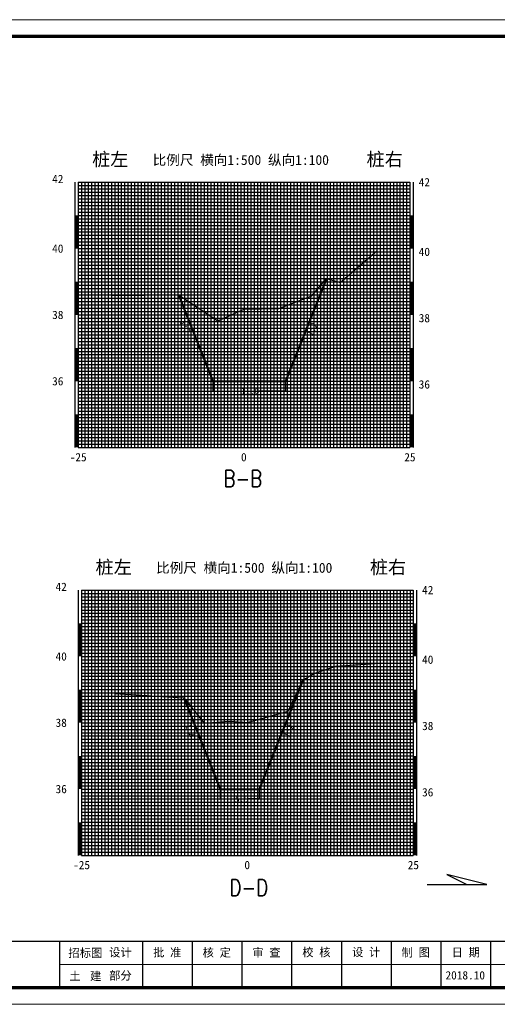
# Model space of a CAD drawing. Extents: x 555481 to 559434, y 3811529 to 3812446.
# Tile 2 of 37: x 555704 to 555848, y 3811529 to 3811826. Entities that reach past the tile are written whole.
import ezdxf
from ezdxf.enums import TextEntityAlignment as Align

# ---------------------------------------------------------------- set-up
doc = ezdxf.new("R2010")
doc.units = 0
doc.header["$LTSCALE"] = 0.5
doc.header["$PDSIZE"] = 0.2
doc.layers.get('0').update_dxf_attribs({"linetype": 'CONTINUOUS'})
doc.layers.get('Defpoints').update_dxf_attribs({"linetype": 'CONTINUOUS'})
for name, color, linetype in [('BGC', 7, 'CONTINUOUS'), ('DFG', 3, 'CONTINUOUS'), ('DMX', 1, 'CONTINUOUS'), ('XFG', 8, 'CONTINUOUS'), ('图副注记', 255, 'CONTINUOUS'), ('标注', 7, 'CONTINUOUS')]:
    doc.layers.add(name, color=color, linetype=linetype)
doc.layers.add('设计断面', color=4, linetype='CONTINUOUS', lineweight=40)
doc.styles.add('HT', font='simhei.ttf')
doc.styles.add('HZ', font='rs.shx', dxfattribs={"width": 0.8, "bigfont": 'hztxt.shx'})
doc.styles.add('LYJFS', font='times.ttf', dxfattribs={"width": 0.7})
doc.styles.get("Standard").update_dxf_attribs({"font": 'rs.shx', "bigfont": 'hztxt.shx'})
doc.styles.add('宋体', font='txt')
doc.dimstyles.get("Standard").update_dxf_attribs({"dimtxt": 0.18, "dimasz": 0.18, "dimexe": 0.18, "dimexo": 0.0625, "dimgap": 0.09, "dimtad": 0, "dimtih": 1, "dimtoh": 1, "dimdec": 4, "dimzin": 0, "dimdsep": 46, "dimtxsty": 'Standard', "dimcen": 0.09, "dimadec": 0, "dimazin": 0, "dimtfac": 1, "dimtdec": 4, "dimtofl": 0, "dimtmove": 0, "dimatfit": 3, "dimfxl": 0, "dimtolj": 1, "dimtzin": 0, "dimarcsym": 0})

# ---------------------------------------------------------------- blocks, each defined once
blk = doc.blocks.new('_ArchTick')
at = {"color": 0, "linetype": 'ByBlock', "const_width": 0.15}
blk.add_lwpolyline([(-0.5, -0.5), (0.5, 0.5)], dxfattribs=at)
blk = doc.blocks.new('*D11')
at = {"layer": 'Defpoints', "color": 0, "linetype": 'Continuous', "transparency": 16777216}
for p in [(555762.42, 3811717.21), (555784.24, 3811717.21), (555784.24, 3811714.21)]:
    blk.add_point(p, dxfattribs=at)
at = {"layer": '标注', "color": 0, "linetype": 'Continuous', "lineweight": -2, "transparency": 16777216}
for p, q in [((555762.42, 3811717.15), (555762.42, 3811714.03)), ((555784.24, 3811717.15), (555784.24, 3811714.03)), ((555762.42, 3811714.21), (555770.91, 3811714.21)), ((555784.24, 3811714.21), (555776.34, 3811714.21))]:
    blk.add_line(p, q, dxfattribs=at)
at = {"layer": '标注', "color": 0, "linetype": 'Continuous', "lineweight": -2, "transparency": 16777216, "xscale": 0.5, "yscale": 0.5, "zscale": 0.5, "rotation": 180}
blk.add_blockref('_ArchTick', (555762.42, 3811714.21), dxfattribs=at)
at = {"layer": '标注', "color": 0, "linetype": 'Continuous', "lineweight": -2, "transparency": 16777216, "xscale": 0.5, "yscale": 0.5, "zscale": 0.5}
blk.add_blockref('_ArchTick', (555784.24, 3811714.21), dxfattribs=at)
at = {"layer": '标注', "color": 0, "linetype": 'Continuous', "transparency": 16777216, "insert": (555773.63, 3811714.21), "char_height": 2, "attachment_point": 5, "style": '宋体'}
blk.add_mtext('\\A1;11.0', dxfattribs=at)
blk = doc.blocks.new('*D13')
at = {"layer": 'Defpoints', "color": 0, "linetype": 'Continuous', "transparency": 16777216}
for p in [(555764.6, 3811594.18), (555776.36, 3811594.18), (555776.36, 3811591.18)]:
    blk.add_point(p, dxfattribs=at)
at = {"layer": '标注', "color": 0, "linetype": 'Continuous', "lineweight": -2, "transparency": 16777216}
for p, q in [((555764.6, 3811594.12), (555764.6, 3811591)), ((555776.36, 3811594.12), (555776.36, 3811591)), ((555764.6, 3811591.18), (555769.03, 3811591.18)), ((555776.36, 3811591.18), (555773.17, 3811591.18))]:
    blk.add_line(p, q, dxfattribs=at)
at = {"layer": '标注', "color": 0, "linetype": 'Continuous', "lineweight": -2, "transparency": 16777216, "xscale": 0.5, "yscale": 0.5, "zscale": 0.5, "rotation": 180}
blk.add_blockref('_ArchTick', (555764.6, 3811591.18), dxfattribs=at)
at = {"layer": '标注', "color": 0, "linetype": 'Continuous', "lineweight": -2, "transparency": 16777216, "xscale": 0.5, "yscale": 0.5, "zscale": 0.5}
blk.add_blockref('_ArchTick', (555776.36, 3811591.18), dxfattribs=at)
at = {"layer": '标注', "color": 0, "linetype": 'Continuous', "transparency": 16777216, "insert": (555771.1, 3811591.18), "char_height": 2, "attachment_point": 5, "style": '宋体'}
blk.add_mtext('\\A1;5.9', dxfattribs=at)
blk = doc.blocks.new('tk')
at = {"lineweight": 0}
for p, q in [((0, 2970), (4200, 2970)), ((4150, 120), (2350, 120)), ((4200, 0), (0, 0))]:
    blk.add_line(p, q, dxfattribs=at)
for p, q in [((2350, 190), (2350, 50)), ((2600, 190), (2600, 50)), ((2750, 190), (2750, 50)), ((2900, 190), (2900, 50)), ((3050, 190), (3050, 50)), ((3200, 190), (3200, 50)), ((3350, 190), (3350, 50)), ((3500, 190), (3500, 50)), ((3650, 190), (3650, 50))]:
    blk.add_line(p, q)
at = {"lineweight": 0, "const_width": 10}
blk.add_lwpolyline([(250, 2920), (4150, 2920), (4150, 50), (250, 50)], close=True, dxfattribs=at)
at = {"lineweight": 0, "const_width": 4}
blk.add_lwpolyline([(4150, 190), (250, 190)], dxfattribs=at)
at = {"style": 'LYJFS'}
for s, p in [('招标图', (2428.3, 155)), ('土   建', (2428.3, 85))]:
    blk.add_text(s, height=25, dxfattribs=at).set_placement(p, align=Align.MIDDLE_CENTER)
at = {"char_height": 25, "attachment_point": 5, "style": '宋体'}
for s, insert in [('设计', (2534, 155)), ('批 准', (2675, 155)), ('核 定', (2824.4, 154.7)), ('审 查', (2974.3, 154.7)), ('校 核', (3124.7, 155.4)), ('设 计', (3274.7, 155.9)), ('制 图', (3424.2, 154.8)), ('日 期', (3575, 155)), ('部分', (2534, 85)), ('2018.10', (3573.4, 87.3))]:
    blk.add_mtext(s, dxfattribs=dict(at, insert=insert))
blk = doc.blocks.new('tk1')
at = {"color": 0}
blk.add_blockref('tk', (0, 0), dxfattribs=at)

msp = doc.modelspace()

# ---------------------------------------------------------------- linework, layer by layer
at = {"layer": 'BGC', "linetype": 'Continuous'}
for p, q in [((555720.79272, 3811777.20954), (555720.79272, 3811697.20954)), ((555721.79272, 3811777.20954), (555721.79272, 3811697.20954)), ((555821.79272, 3811777.20954), (555821.79272, 3811697.20954)), ((555822.79272, 3811777.20954), (555822.79272, 3811697.20954)), ((555721.81375, 3811654.184), (555721.81375, 3811574.184)), ((555722.81375, 3811654.184), (555722.81375, 3811574.184)), ((555822.81375, 3811654.184), (555822.81375, 3811574.184)), ((555823.81375, 3811654.184), (555823.81375, 3811574.184))]:
    msp.add_line(p, q, dxfattribs=at)
at = {"layer": 'BGC', "linetype": 'Continuous', "const_width": 1}
for points in [[(555721.29272, 3811757.20954), (555721.29272, 3811767.20954)], [(555822.29272, 3811757.20954), (555822.29272, 3811767.20954)], [(555721.29272, 3811737.20954), (555721.29272, 3811747.20954)], [(555822.29272, 3811737.20954), (555822.29272, 3811747.20954)], [(555721.29272, 3811717.20954), (555721.29272, 3811727.20954)], [(555822.29272, 3811717.20954), (555822.29272, 3811727.20954)], [(555721.29272, 3811697.20954), (555721.29272, 3811707.20954)], [(555822.29272, 3811697.20954), (555822.29272, 3811707.20954)], [(555722.31375, 3811634.184), (555722.31375, 3811644.184)], [(555823.31375, 3811634.184), (555823.31375, 3811644.184)], [(555722.31375, 3811614.184), (555722.31375, 3811624.184)], [(555823.31375, 3811614.184), (555823.31375, 3811624.184)], [(555722.31375, 3811594.184), (555722.31375, 3811604.184)], [(555823.31375, 3811594.184), (555823.31375, 3811604.184)], [(555722.31375, 3811574.184), (555722.31375, 3811584.184)], [(555823.31375, 3811574.184), (555823.31375, 3811584.184)]]:
    msp.add_lwpolyline(points, dxfattribs=at)
at = {"layer": 'DFG', "linetype": 'Continuous'}
for p, q in [((555721.79272, 3811777.20954), (555821.79272, 3811777.20954)), ((555731.79272, 3811777.20954), (555731.79272, 3811697.20954)), ((555741.79272, 3811777.20954), (555741.79272, 3811697.20954)), ((555751.79272, 3811777.20954), (555751.79272, 3811697.20954)), ((555761.79272, 3811777.20954), (555761.79272, 3811697.20954)), ((555781.79272, 3811777.20954), (555781.79272, 3811697.20954)), ((555791.79272, 3811777.20954), (555791.79272, 3811697.20954)), ((555801.79272, 3811777.20954), (555801.79272, 3811697.20954)), ((555811.79272, 3811777.20954), (555811.79272, 3811697.20954)), ((555721.79272, 3811767.20954), (555821.79272, 3811767.20954)), ((555721.79272, 3811757.20954), (555821.79272, 3811757.20954)), ((555721.79272, 3811757.20954), (555821.79272, 3811757.20954)), ((555721.79272, 3811747.20954), (555821.79272, 3811747.20954)), ((555721.79272, 3811737.20954), (555821.79272, 3811737.20954)), ((555721.79272, 3811727.20954), (555821.79272, 3811727.20954)), ((555721.79272, 3811717.20954), (555821.79272, 3811717.20954)), ((555721.79272, 3811707.20954), (555821.79272, 3811707.20954)), ((555721.79272, 3811697.20954), (555821.79272, 3811697.20954)), ((555722.81375, 3811654.184), (555822.81375, 3811654.184)), ((555732.81375, 3811654.184), (555732.81375, 3811574.184)), ((555742.81375, 3811654.184), (555742.81375, 3811574.184)), ((555752.81375, 3811654.184), (555752.81375, 3811574.184)), ((555762.81375, 3811654.184), (555762.81375, 3811574.184)), ((555782.81375, 3811654.184), (555782.81375, 3811574.184)), ((555792.81375, 3811654.184), (555792.81375, 3811574.184)), ((555802.81375, 3811654.184), (555802.81375, 3811574.184)), ((555812.81375, 3811654.184), (555812.81375, 3811574.184)), ((555722.81375, 3811644.184), (555822.81375, 3811644.184)), ((555722.81375, 3811634.184), (555822.81375, 3811634.184)), ((555722.81375, 3811634.184), (555822.81375, 3811634.184)), ((555722.81375, 3811624.184), (555822.81375, 3811624.184)), ((555722.81375, 3811614.184), (555822.81375, 3811614.184)), ((555722.81375, 3811604.184), (555822.81375, 3811604.184)), ((555722.81375, 3811594.184), (555822.81375, 3811594.184)), ((555722.81375, 3811584.184), (555822.81375, 3811584.184)), ((555722.81375, 3811574.184), (555822.81375, 3811574.184))]:
    msp.add_line(p, q, dxfattribs=at)
at = {"layer": 'DFG', "color": 2, "linetype": 'Continuous'}
for p, q in [((555771.79272, 3811777.20954), (555771.79272, 3811697.20954)), ((555772.81375, 3811654.184), (555772.81375, 3811574.184))]:
    msp.add_line(p, q, dxfattribs=at)
at = {"layer": 'DMX', "linetype": 'Continuous', "flags": 128}
for points in [[(555731.81112, 3811743.09954), (555751.99291, 3811743.28954), (555763.90926, 3811735.37954), (555771.79272, 3811738.91954), (555782.31117, 3811739.17954), (555792.2386, 3811742.98954), (555796.63343, 3811748.18954), (555800.7567, 3811746.96954), (555811.82575, 3811756.54954)], [(555732.84411, 3811622.954), (555753.60786, 3811621.664), (555759.8014, 3811614.094), (555767.30719, 3811614.644), (555772.81375, 3811614.224), (555785.0916, 3811617.694), (555789.51288, 3811627.054), (555792.85895, 3811629.024), (555799.47258, 3811631.264), (555812.80325, 3811632.124)]]:
    msp.add_lwpolyline(points, dxfattribs=at)
at = {"layer": 'XFG', "linetype": 'Continuous'}
for p, q in [((555721.79272, 3811776.20954), (555821.79272, 3811776.20954)), ((555722.79272, 3811777.20954), (555722.79272, 3811697.20954)), ((555723.79272, 3811777.20954), (555723.79272, 3811697.20954)), ((555724.79272, 3811777.20954), (555724.79272, 3811697.20954)), ((555725.79272, 3811777.20954), (555725.79272, 3811697.20954)), ((555726.79272, 3811777.20954), (555726.79272, 3811697.20954)), ((555727.79272, 3811777.20954), (555727.79272, 3811697.20954)), ((555728.79272, 3811777.20954), (555728.79272, 3811697.20954)), ((555729.79272, 3811777.20954), (555729.79272, 3811697.20954)), ((555730.79272, 3811777.20954), (555730.79272, 3811697.20954)), ((555732.79272, 3811777.20954), (555732.79272, 3811697.20954)), ((555733.79272, 3811777.20954), (555733.79272, 3811697.20954)), ((555734.79272, 3811777.20954), (555734.79272, 3811697.20954)), ((555735.79272, 3811777.20954), (555735.79272, 3811697.20954)), ((555736.79272, 3811777.20954), (555736.79272, 3811697.20954)), ((555737.79272, 3811777.20954), (555737.79272, 3811697.20954)), ((555738.79272, 3811777.20954), (555738.79272, 3811697.20954)), ((555739.79272, 3811777.20954), (555739.79272, 3811697.20954)), ((555740.79272, 3811777.20954), (555740.79272, 3811697.20954)), ((555742.79272, 3811777.20954), (555742.79272, 3811697.20954)), ((555743.79272, 3811777.20954), (555743.79272, 3811697.20954)), ((555744.79272, 3811777.20954), (555744.79272, 3811697.20954)), ((555745.79272, 3811777.20954), (555745.79272, 3811697.20954)), ((555746.79272, 3811777.20954), (555746.79272, 3811697.20954)), ((555747.79272, 3811777.20954), (555747.79272, 3811697.20954)), ((555748.79272, 3811777.20954), (555748.79272, 3811697.20954)), ((555749.79272, 3811777.20954), (555749.79272, 3811697.20954)), ((555750.79272, 3811777.20954), (555750.79272, 3811697.20954)), ((555752.79272, 3811777.20954), (555752.79272, 3811697.20954)), ((555753.79272, 3811777.20954), (555753.79272, 3811697.20954)), ((555754.79272, 3811777.20954), (555754.79272, 3811697.20954)), ((555755.79272, 3811777.20954), (555755.79272, 3811697.20954)), ((555756.79272, 3811777.20954), (555756.79272, 3811697.20954)), ((555757.79272, 3811777.20954), (555757.79272, 3811697.20954)), ((555758.79272, 3811777.20954), (555758.79272, 3811697.20954)), ((555759.79272, 3811777.20954), (555759.79272, 3811697.20954)), ((555760.79272, 3811777.20954), (555760.79272, 3811697.20954)), ((555762.79272, 3811777.20954), (555762.79272, 3811697.20954)), ((555763.79272, 3811777.20954), (555763.79272, 3811697.20954)), ((555764.79272, 3811777.20954), (555764.79272, 3811697.20954)), ((555765.79272, 3811777.20954), (555765.79272, 3811697.20954)), ((555766.79272, 3811777.20954), (555766.79272, 3811697.20954)), ((555767.79272, 3811777.20954), (555767.79272, 3811697.20954)), ((555768.79272, 3811777.20954), (555768.79272, 3811697.20954)), ((555769.79272, 3811777.20954), (555769.79272, 3811697.20954)), ((555770.79272, 3811777.20954), (555770.79272, 3811697.20954)), ((555772.79272, 3811777.20954), (555772.79272, 3811697.20954)), ((555773.79272, 3811777.20954), (555773.79272, 3811697.20954)), ((555774.79272, 3811777.20954), (555774.79272, 3811697.20954)), ((555775.79272, 3811777.20954), (555775.79272, 3811697.20954)), ((555776.79272, 3811777.20954), (555776.79272, 3811697.20954)), ((555777.79272, 3811777.20954), (555777.79272, 3811697.20954)), ((555778.79272, 3811777.20954), (555778.79272, 3811697.20954)), ((555779.79272, 3811777.20954), (555779.79272, 3811697.20954)), ((555780.79272, 3811777.20954), (555780.79272, 3811697.20954)), ((555782.79272, 3811777.20954), (555782.79272, 3811697.20954)), ((555783.79272, 3811777.20954), (555783.79272, 3811697.20954)), ((555784.79272, 3811777.20954), (555784.79272, 3811697.20954)), ((555785.79272, 3811777.20954), (555785.79272, 3811697.20954)), ((555786.79272, 3811777.20954), (555786.79272, 3811697.20954)), ((555787.79272, 3811777.20954), (555787.79272, 3811697.20954)), ((555788.79272, 3811777.20954), (555788.79272, 3811697.20954)), ((555789.79272, 3811777.20954), (555789.79272, 3811697.20954)), ((555790.79272, 3811777.20954), (555790.79272, 3811697.20954)), ((555792.79272, 3811777.20954), (555792.79272, 3811697.20954)), ((555793.79272, 3811777.20954), (555793.79272, 3811697.20954)), ((555794.79272, 3811777.20954), (555794.79272, 3811697.20954)), ((555795.79272, 3811777.20954), (555795.79272, 3811697.20954)), ((555796.79272, 3811777.20954), (555796.79272, 3811697.20954)), ((555797.79272, 3811777.20954), (555797.79272, 3811697.20954)), ((555798.79272, 3811777.20954), (555798.79272, 3811697.20954)), ((555799.79272, 3811777.20954), (555799.79272, 3811697.20954)), ((555800.79272, 3811777.20954), (555800.79272, 3811697.20954)), ((555802.79272, 3811777.20954), (555802.79272, 3811697.20954)), ((555803.79272, 3811777.20954), (555803.79272, 3811697.20954)), ((555804.79272, 3811777.20954), (555804.79272, 3811697.20954)), ((555805.79272, 3811777.20954), (555805.79272, 3811697.20954)), ((555806.79272, 3811777.20954), (555806.79272, 3811697.20954)), ((555807.79272, 3811777.20954), (555807.79272, 3811697.20954)), ((555808.79272, 3811777.20954), (555808.79272, 3811697.20954)), ((555809.79272, 3811777.20954), (555809.79272, 3811697.20954)), ((555810.79272, 3811777.20954), (555810.79272, 3811697.20954)), ((555812.79272, 3811777.20954), (555812.79272, 3811697.20954)), ((555813.79272, 3811777.20954), (555813.79272, 3811697.20954)), ((555814.79272, 3811777.20954), (555814.79272, 3811697.20954)), ((555815.79272, 3811777.20954), (555815.79272, 3811697.20954)), ((555816.79272, 3811777.20954), (555816.79272, 3811697.20954)), ((555817.79272, 3811777.20954), (555817.79272, 3811697.20954)), ((555818.79272, 3811777.20954), (555818.79272, 3811697.20954)), ((555819.79272, 3811777.20954), (555819.79272, 3811697.20954)), ((555820.79272, 3811777.20954), (555820.79272, 3811697.20954)), ((555721.79272, 3811775.20954), (555821.79272, 3811775.20954)), ((555721.79272, 3811774.20954), (555821.79272, 3811774.20954)), ((555721.79272, 3811773.20954), (555821.79272, 3811773.20954)), ((555721.79272, 3811772.20954), (555821.79272, 3811772.20954)), ((555721.79272, 3811771.20954), (555821.79272, 3811771.20954)), ((555721.79272, 3811770.20954), (555821.79272, 3811770.20954)), ((555721.79272, 3811769.20954), (555821.79272, 3811769.20954)), ((555721.79272, 3811768.20954), (555821.79272, 3811768.20954)), ((555721.79272, 3811766.20954), (555821.79272, 3811766.20954)), ((555721.79272, 3811766.20954), (555821.79272, 3811766.20954)), ((555721.79272, 3811765.20954), (555821.79272, 3811765.20954)), ((555721.79272, 3811764.20954), (555821.79272, 3811764.20954)), ((555721.79272, 3811763.20954), (555821.79272, 3811763.20954)), ((555721.79272, 3811762.20954), (555821.79272, 3811762.20954)), ((555721.79272, 3811761.20954), (555821.79272, 3811761.20954)), ((555721.79272, 3811760.20954), (555821.79272, 3811760.20954)), ((555721.79272, 3811759.20954), (555821.79272, 3811759.20954)), ((555721.79272, 3811758.20954), (555821.79272, 3811758.20954)), ((555721.79272, 3811756.20954), (555821.79272, 3811756.20954)), ((555721.79272, 3811755.20954), (555821.79272, 3811755.20954)), ((555721.79272, 3811754.20954), (555821.79272, 3811754.20954)), ((555721.79272, 3811753.20954), (555821.79272, 3811753.20954)), ((555721.79272, 3811752.20954), (555821.79272, 3811752.20954)), ((555721.79272, 3811751.20954), (555821.79272, 3811751.20954)), ((555721.79272, 3811750.20954), (555821.79272, 3811750.20954)), ((555721.79272, 3811749.20954), (555821.79272, 3811749.20954)), ((555721.79272, 3811748.20954), (555821.79272, 3811748.20954)), ((555721.79272, 3811746.20954), (555821.79272, 3811746.20954)), ((555721.79272, 3811746.20954), (555821.79272, 3811746.20954)), ((555721.79272, 3811745.20954), (555821.79272, 3811745.20954)), ((555721.79272, 3811744.20954), (555821.79272, 3811744.20954)), ((555721.79272, 3811743.20954), (555821.79272, 3811743.20954)), ((555721.79272, 3811742.20954), (555821.79272, 3811742.20954)), ((555721.79272, 3811741.20954), (555821.79272, 3811741.20954)), ((555721.79272, 3811740.20954), (555821.79272, 3811740.20954)), ((555721.79272, 3811739.20954), (555821.79272, 3811739.20954)), ((555721.79272, 3811738.20954), (555821.79272, 3811738.20954)), ((555721.79272, 3811736.20954), (555821.79272, 3811736.20954)), ((555721.79272, 3811735.20954), (555821.79272, 3811735.20954)), ((555721.79272, 3811734.20954), (555821.79272, 3811734.20954)), ((555721.79272, 3811733.20954), (555821.79272, 3811733.20954)), ((555721.79272, 3811732.20954), (555821.79272, 3811732.20954)), ((555721.79272, 3811731.20954), (555821.79272, 3811731.20954)), ((555721.79272, 3811730.20954), (555821.79272, 3811730.20954)), ((555721.79272, 3811729.20954), (555821.79272, 3811729.20954)), ((555721.79272, 3811728.20954), (555821.79272, 3811728.20954)), ((555721.79272, 3811726.20954), (555821.79272, 3811726.20954)), ((555721.79272, 3811725.20954), (555821.79272, 3811725.20954)), ((555721.79272, 3811724.20954), (555821.79272, 3811724.20954)), ((555721.79272, 3811723.20954), (555821.79272, 3811723.20954)), ((555721.79272, 3811722.20954), (555821.79272, 3811722.20954)), ((555721.79272, 3811721.20954), (555821.79272, 3811721.20954)), ((555721.79272, 3811720.20954), (555821.79272, 3811720.20954)), ((555721.79272, 3811719.20954), (555821.79272, 3811719.20954)), ((555721.79272, 3811718.20954), (555821.79272, 3811718.20954)), ((555721.79272, 3811716.20954), (555821.79272, 3811716.20954)), ((555721.79272, 3811715.20954), (555821.79272, 3811715.20954)), ((555721.79272, 3811714.20954), (555821.79272, 3811714.20954)), ((555721.79272, 3811713.20954), (555821.79272, 3811713.20954)), ((555721.79272, 3811712.20954), (555821.79272, 3811712.20954)), ((555721.79272, 3811711.20954), (555821.79272, 3811711.20954)), ((555721.79272, 3811710.20954), (555821.79272, 3811710.20954)), ((555721.79272, 3811709.20954), (555821.79272, 3811709.20954)), ((555721.79272, 3811708.20954), (555821.79272, 3811708.20954)), ((555721.79272, 3811706.20954), (555821.79272, 3811706.20954)), ((555721.79272, 3811705.20954), (555821.79272, 3811705.20954)), ((555721.79272, 3811704.20954), (555821.79272, 3811704.20954)), ((555721.79272, 3811703.20954), (555821.79272, 3811703.20954)), ((555721.79272, 3811702.20954), (555821.79272, 3811702.20954)), ((555721.79272, 3811701.20954), (555821.79272, 3811701.20954)), ((555721.79272, 3811700.20954), (555821.79272, 3811700.20954)), ((555721.79272, 3811699.20954), (555821.79272, 3811699.20954)), ((555721.79272, 3811698.20954), (555821.79272, 3811698.20954)), ((555723.81375, 3811654.184), (555723.81375, 3811574.184)), ((555724.81375, 3811654.184), (555724.81375, 3811574.184)), ((555725.81375, 3811654.184), (555725.81375, 3811574.184)), ((555726.81375, 3811654.184), (555726.81375, 3811574.184)), ((555727.81375, 3811654.184), (555727.81375, 3811574.184)), ((555728.81375, 3811654.184), (555728.81375, 3811574.184)), ((555729.81375, 3811654.184), (555729.81375, 3811574.184)), ((555730.81375, 3811654.184), (555730.81375, 3811574.184)), ((555731.81375, 3811654.184), (555731.81375, 3811574.184)), ((555733.81375, 3811654.184), (555733.81375, 3811574.184)), ((555734.81375, 3811654.184), (555734.81375, 3811574.184)), ((555735.81375, 3811654.184), (555735.81375, 3811574.184)), ((555736.81375, 3811654.184), (555736.81375, 3811574.184)), ((555737.81375, 3811654.184), (555737.81375, 3811574.184)), ((555738.81375, 3811654.184), (555738.81375, 3811574.184)), ((555739.81375, 3811654.184), (555739.81375, 3811574.184)), ((555740.81375, 3811654.184), (555740.81375, 3811574.184)), ((555741.81375, 3811654.184), (555741.81375, 3811574.184)), ((555743.81375, 3811654.184), (555743.81375, 3811574.184)), ((555744.81375, 3811654.184), (555744.81375, 3811574.184)), ((555745.81375, 3811654.184), (555745.81375, 3811574.184)), ((555746.81375, 3811654.184), (555746.81375, 3811574.184)), ((555747.81375, 3811654.184), (555747.81375, 3811574.184)), ((555748.81375, 3811654.184), (555748.81375, 3811574.184)), ((555749.81375, 3811654.184), (555749.81375, 3811574.184)), ((555750.81375, 3811654.184), (555750.81375, 3811574.184)), ((555751.81375, 3811654.184), (555751.81375, 3811574.184)), ((555753.81375, 3811654.184), (555753.81375, 3811574.184)), ((555754.81375, 3811654.184), (555754.81375, 3811574.184)), ((555755.81375, 3811654.184), (555755.81375, 3811574.184)), ((555756.81375, 3811654.184), (555756.81375, 3811574.184)), ((555757.81375, 3811654.184), (555757.81375, 3811574.184)), ((555758.81375, 3811654.184), (555758.81375, 3811574.184)), ((555759.81375, 3811654.184), (555759.81375, 3811574.184)), ((555760.81375, 3811654.184), (555760.81375, 3811574.184)), ((555761.81375, 3811654.184), (555761.81375, 3811574.184)), ((555763.81375, 3811654.184), (555763.81375, 3811574.184)), ((555764.81375, 3811654.184), (555764.81375, 3811574.184)), ((555765.81375, 3811654.184), (555765.81375, 3811574.184)), ((555766.81375, 3811654.184), (555766.81375, 3811574.184)), ((555767.81375, 3811654.184), (555767.81375, 3811574.184)), ((555768.81375, 3811654.184), (555768.81375, 3811574.184)), ((555769.81375, 3811654.184), (555769.81375, 3811574.184)), ((555770.81375, 3811654.184), (555770.81375, 3811574.184)), ((555771.81375, 3811654.184), (555771.81375, 3811574.184)), ((555773.81375, 3811654.184), (555773.81375, 3811574.184)), ((555774.81375, 3811654.184), (555774.81375, 3811574.184)), ((555775.81375, 3811654.184), (555775.81375, 3811574.184)), ((555776.81375, 3811654.184), (555776.81375, 3811574.184)), ((555777.81375, 3811654.184), (555777.81375, 3811574.184)), ((555778.81375, 3811654.184), (555778.81375, 3811574.184)), ((555779.81375, 3811654.184), (555779.81375, 3811574.184)), ((555780.81375, 3811654.184), (555780.81375, 3811574.184)), ((555781.81375, 3811654.184), (555781.81375, 3811574.184)), ((555783.81375, 3811654.184), (555783.81375, 3811574.184)), ((555784.81375, 3811654.184), (555784.81375, 3811574.184)), ((555785.81375, 3811654.184), (555785.81375, 3811574.184)), ((555786.81375, 3811654.184), (555786.81375, 3811574.184)), ((555787.81375, 3811654.184), (555787.81375, 3811574.184)), ((555788.81375, 3811654.184), (555788.81375, 3811574.184)), ((555789.81375, 3811654.184), (555789.81375, 3811574.184)), ((555790.81375, 3811654.184), (555790.81375, 3811574.184)), ((555791.81375, 3811654.184), (555791.81375, 3811574.184)), ((555793.81375, 3811654.184), (555793.81375, 3811574.184)), ((555794.81375, 3811654.184), (555794.81375, 3811574.184)), ((555795.81375, 3811654.184), (555795.81375, 3811574.184)), ((555796.81375, 3811654.184), (555796.81375, 3811574.184)), ((555797.81375, 3811654.184), (555797.81375, 3811574.184)), ((555798.81375, 3811654.184), (555798.81375, 3811574.184)), ((555799.81375, 3811654.184), (555799.81375, 3811574.184)), ((555800.81375, 3811654.184), (555800.81375, 3811574.184)), ((555801.81375, 3811654.184), (555801.81375, 3811574.184)), ((555803.81375, 3811654.184), (555803.81375, 3811574.184)), ((555804.81375, 3811654.184), (555804.81375, 3811574.184)), ((555805.81375, 3811654.184), (555805.81375, 3811574.184)), ((555806.81375, 3811654.184), (555806.81375, 3811574.184)), ((555807.81375, 3811654.184), (555807.81375, 3811574.184)), ((555808.81375, 3811654.184), (555808.81375, 3811574.184)), ((555809.81375, 3811654.184), (555809.81375, 3811574.184)), ((555810.81375, 3811654.184), (555810.81375, 3811574.184)), ((555811.81375, 3811654.184), (555811.81375, 3811574.184)), ((555813.81375, 3811654.184), (555813.81375, 3811574.184)), ((555814.81375, 3811654.184), (555814.81375, 3811574.184)), ((555815.81375, 3811654.184), (555815.81375, 3811574.184)), ((555816.81375, 3811654.184), (555816.81375, 3811574.184)), ((555817.81375, 3811654.184), (555817.81375, 3811574.184)), ((555818.81375, 3811654.184), (555818.81375, 3811574.184)), ((555819.81375, 3811654.184), (555819.81375, 3811574.184)), ((555820.81375, 3811654.184), (555820.81375, 3811574.184)), ((555821.81375, 3811654.184), (555821.81375, 3811574.184)), ((555722.81375, 3811653.184), (555822.81375, 3811653.184)), ((555722.81375, 3811652.184), (555822.81375, 3811652.184)), ((555722.81375, 3811651.184), (555822.81375, 3811651.184)), ((555722.81375, 3811650.184), (555822.81375, 3811650.184)), ((555722.81375, 3811649.184), (555822.81375, 3811649.184)), ((555722.81375, 3811648.184), (555822.81375, 3811648.184)), ((555722.81375, 3811647.184), (555822.81375, 3811647.184)), ((555722.81375, 3811646.184), (555822.81375, 3811646.184)), ((555722.81375, 3811645.184), (555822.81375, 3811645.184)), ((555722.81375, 3811643.184), (555822.81375, 3811643.184)), ((555722.81375, 3811643.184), (555822.81375, 3811643.184)), ((555722.81375, 3811642.184), (555822.81375, 3811642.184)), ((555722.81375, 3811641.184), (555822.81375, 3811641.184)), ((555722.81375, 3811640.184), (555822.81375, 3811640.184)), ((555722.81375, 3811639.184), (555822.81375, 3811639.184)), ((555722.81375, 3811638.184), (555822.81375, 3811638.184)), ((555722.81375, 3811637.184), (555822.81375, 3811637.184)), ((555722.81375, 3811636.184), (555822.81375, 3811636.184)), ((555722.81375, 3811635.184), (555822.81375, 3811635.184)), ((555722.81375, 3811633.184), (555822.81375, 3811633.184)), ((555722.81375, 3811632.184), (555822.81375, 3811632.184)), ((555722.81375, 3811631.184), (555822.81375, 3811631.184)), ((555722.81375, 3811630.184), (555822.81375, 3811630.184)), ((555722.81375, 3811629.184), (555822.81375, 3811629.184)), ((555722.81375, 3811628.184), (555822.81375, 3811628.184)), ((555722.81375, 3811627.184), (555822.81375, 3811627.184)), ((555722.81375, 3811626.184), (555822.81375, 3811626.184)), ((555722.81375, 3811625.184), (555822.81375, 3811625.184)), ((555722.81375, 3811623.184), (555822.81375, 3811623.184)), ((555722.81375, 3811623.184), (555822.81375, 3811623.184)), ((555722.81375, 3811622.184), (555822.81375, 3811622.184)), ((555722.81375, 3811621.184), (555822.81375, 3811621.184)), ((555722.81375, 3811620.184), (555822.81375, 3811620.184)), ((555722.81375, 3811619.184), (555822.81375, 3811619.184)), ((555722.81375, 3811618.184), (555822.81375, 3811618.184)), ((555722.81375, 3811617.184), (555822.81375, 3811617.184)), ((555722.81375, 3811616.184), (555822.81375, 3811616.184)), ((555722.81375, 3811615.184), (555822.81375, 3811615.184)), ((555722.81375, 3811613.184), (555822.81375, 3811613.184)), ((555722.81375, 3811612.184), (555822.81375, 3811612.184)), ((555722.81375, 3811611.184), (555822.81375, 3811611.184)), ((555722.81375, 3811610.184), (555822.81375, 3811610.184)), ((555722.81375, 3811609.184), (555822.81375, 3811609.184)), ((555722.81375, 3811608.184), (555822.81375, 3811608.184)), ((555722.81375, 3811607.184), (555822.81375, 3811607.184)), ((555722.81375, 3811606.184), (555822.81375, 3811606.184)), ((555722.81375, 3811605.184), (555822.81375, 3811605.184)), ((555722.81375, 3811603.184), (555822.81375, 3811603.184)), ((555722.81375, 3811602.184), (555822.81375, 3811602.184)), ((555722.81375, 3811601.184), (555822.81375, 3811601.184)), ((555722.81375, 3811600.184), (555822.81375, 3811600.184)), ((555722.81375, 3811599.184), (555822.81375, 3811599.184)), ((555722.81375, 3811598.184), (555822.81375, 3811598.184)), ((555722.81375, 3811597.184), (555822.81375, 3811597.184)), ((555722.81375, 3811596.184), (555822.81375, 3811596.184)), ((555722.81375, 3811595.184), (555822.81375, 3811595.184)), ((555722.81375, 3811593.184), (555822.81375, 3811593.184)), ((555722.81375, 3811592.184), (555822.81375, 3811592.184)), ((555722.81375, 3811591.184), (555822.81375, 3811591.184)), ((555722.81375, 3811590.184), (555822.81375, 3811590.184)), ((555722.81375, 3811589.184), (555822.81375, 3811589.184)), ((555722.81375, 3811588.184), (555822.81375, 3811588.184)), ((555722.81375, 3811587.184), (555822.81375, 3811587.184)), ((555722.81375, 3811586.184), (555822.81375, 3811586.184)), ((555722.81375, 3811585.184), (555822.81375, 3811585.184)), ((555722.81375, 3811583.184), (555822.81375, 3811583.184)), ((555722.81375, 3811582.184), (555822.81375, 3811582.184)), ((555722.81375, 3811581.184), (555822.81375, 3811581.184)), ((555722.81375, 3811580.184), (555822.81375, 3811580.184)), ((555722.81375, 3811579.184), (555822.81375, 3811579.184)), ((555722.81375, 3811578.184), (555822.81375, 3811578.184)), ((555722.81375, 3811577.184), (555822.81375, 3811577.184)), ((555722.81375, 3811576.184), (555822.81375, 3811576.184)), ((555722.81375, 3811575.184), (555822.81375, 3811575.184))]:
    msp.add_line(p, q, dxfattribs=at)
at = {"layer": '图副注记', "color": 7}
msp.add_lwpolyline([(555826.95241, 3811565.40421), (555844.95241, 3811565.40421), (555832.95241, 3811568.40421), (555838.95241, 3811565.40421)], dxfattribs=at)
at = {"layer": '设计断面', "linetype": 'Continuous'}
for p, q in [((555796.63343, 3811748.18954), (555784.24143, 3811717.20954)), ((555751.99291, 3811743.28954), (555762.42491, 3811717.20954)), ((555762.42491, 3811717.20954), (555784.24143, 3811717.20954)), ((555789.51288, 3811627.054), (555776.36488, 3811594.184)), ((555753.60786, 3811621.664), (555764.59986, 3811594.184)), ((555764.59986, 3811594.184), (555776.36488, 3811594.184))]:
    msp.add_line(p, q, dxfattribs=at)

# ---------------------------------------------------------------- block references
at = {"linetype": 'Continuous', "xscale": 0.1, "yscale": 0.1, "zscale": 0.1}
msp.add_blockref('tk1', (555481.12599, 3811529.24981), dxfattribs=at)

# ---------------------------------------------------------------- texts
at = {"linetype": 'Continuous', "style": 'HZ', "width": 0.8}
for s, p in [('B-B', (555765.57767, 3811685.34429)), ('D-D', (555767.41411, 3811561.94046))]:
    msp.add_text(s, height=5, dxfattribs=at).set_placement(p)
at = {"layer": 'BGC', "linetype": 'Continuous', "style": 'HT'}
for p in [(555770.81868, 3811783.9986), (555771.83971, 3811660.97307)]:
    msp.add_text('比例尺 横向1:500 纵向1:100', height=3, dxfattribs=at).set_placement(p, align=Align.MIDDLE)
for s, p in [('42', (555713.94042, 3811778.20954)), ('42', (555824.43584, 3811777.23836)), ('40', (555713.94042, 3811757.20954)), ('40', (555824.43584, 3811756.23836)), ('38', (555713.94042, 3811737.20954)), ('38', (555824.43584, 3811736.23836)), ('36', (555713.94042, 3811717.20954)), ('36', (555824.43584, 3811716.23836)), ('42', (555714.96145, 3811655.184)), ('42', (555825.45687, 3811654.21283)), ('40', (555714.96145, 3811634.184)), ('40', (555825.45687, 3811633.21283)), ('38', (555714.96145, 3811614.184)), ('38', (555825.45687, 3811613.21283)), ('36', (555714.96145, 3811594.184)), ('36', (555825.45687, 3811593.21283))]:
    msp.add_text(s, height=2.5, dxfattribs=at).set_placement(p, align=Align.MIDDLE_LEFT)
at = {"layer": 'BGC', "linetype": 'Continuous', "style": '宋体'}
for rotation, p in [(294.0918752, (555752.60699, 3811732.94055)), (66.622099, (555793.79714, 3811732.25276)), (294.0918752, (555754.22194, 3811611.31502)), (66.622099, (555786.67659, 3811611.11723))]:
    msp.add_text('1:2', height=2, rotation=rotation, dxfattribs=at).set_placement(p, align=Align.BOTTOM_CENTER)
at = {"layer": 'BGC', "linetype": 'Continuous', "style": 'HT'}
for s, p in [('-25', (555721.79272, 3811692.28674)), ('0', (555771.72531, 3811692.28674)), ('25', (555821.79272, 3811692.28674)), ('-25', (555722.81375, 3811569.26121)), ('0', (555772.74634, 3811569.26121)), ('25', (555822.81375, 3811569.26121))]:
    msp.add_text(s, height=2.5, dxfattribs=at).set_placement(p, align=Align.BOTTOM_CENTER)
at = {"layer": '图副注记', "color": 7, "style": '宋体'}
for s, p in [('桩左', (555736.91711, 3811780.93639)), ('桩右', (555819.62844, 3811780.93639)), ('桩左', (555737.93815, 3811657.91086)), ('桩右', (555820.64947, 3811657.91086))]:
    msp.add_text(s, height=4, dxfattribs=at).set_placement(p, align=Align.BOTTOM_RIGHT)

# ---------------------------------------------------------------- dimensions: what is measured, and where the dimension line sits
at = {"layer": '标注', "linetype": 'Continuous'}
for base, p1, p2, text, picture, middle in [((555784.24143, 3811714.20954), (555762.42491, 3811717.20954), (555784.24143, 3811717.20954), '11.0', '*D11', (555773.62717, 3811714.20954)), ((555776.36488, 3811591.184), (555764.59986, 3811594.184), (555776.36488, 3811594.184), '5.9', '*D13', (555771.09986, 3811591.184))]:
    dim = msp.add_linear_dim(base=base, p1=p1, p2=p2, text=text, dimstyle='Standard', override={"dimtxt": 2, "dimasz": 0.5, "dimtxsty": '宋体', "dimblk1": 'ArchTick', "dimblk2": 'ArchTick', "dimsah": 1}, dxfattribs=at)
    dim.commit()
    dim.dimension.update_dxf_attribs({"geometry": picture, "text_midpoint": middle, "dimtype": 160})

doc.saveas('drawing.dxf')
